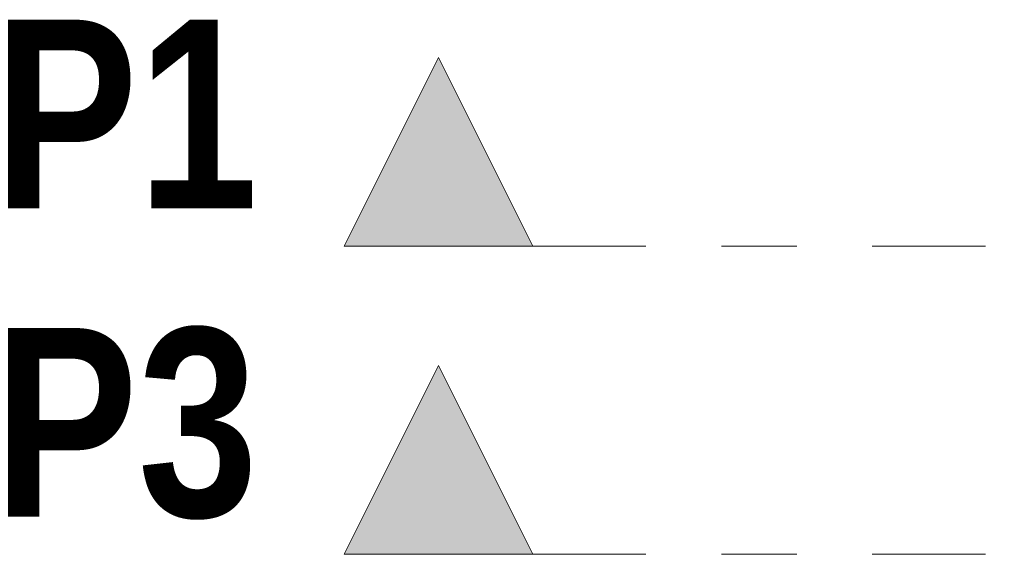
# Model space of a CAD drawing. Header units: metres. Extents: x -89 to 754, y -195 to 69.
# Tile 2 of 211: x -53.295 to -51.99, y 12.562 to 13.27. Entities that reach past the tile are written whole.
import ezdxf

# ---------------------------------------------------------------- set-up
doc = ezdxf.new("R2010")
doc.units = ezdxf.units.M
doc.header["$MEASUREMENT"] = 0
doc.linetypes.add('Schnittlinie', pattern=[0.3, 0.15, -0.075, 0, -0.075])
doc.layers.add('98 Schnitt Marker', color=7, linetype='Continuous')
doc.styles.add('ERSTELLTER_STIL_2', font='ARIALN.TTF')

msp = doc.modelspace()

# ---------------------------------------------------------------- hatches: boundary and pattern name
at = {"layer": '98 Schnitt Marker', "linetype": 'Continuous', "lineweight": 0, "true_color": 0x000000}
for points in [[(-52.8648, 12.9703), (-52.6148, 12.9703), (-52.7398, 13.2203)], [(-52.8648, 12.5621), (-52.6148, 12.5621), (-52.7398, 12.8121)]]:
    msp.add_hatch(color=18, dxfattribs=at).paths.add_polyline_path(points)

# ---------------------------------------------------------------- linework, layer by layer
at = {"layer": '98 Schnitt Marker', "color": 7, "linetype": 'Schnittlinie', "lineweight": 9}
for p, q in [((-52.6148, 12.9703), (-51.9898, 12.9703)), ((-52.6148, 12.5621), (-51.9898, 12.5621))]:
    msp.add_line(p, q, dxfattribs=at)
at = {"layer": '98 Schnitt Marker', "color": 7, "linetype": 'Continuous', "lineweight": 9, "flags": 128}
for points in [[(-52.8648, 12.9703), (-52.6148, 12.9703), (-52.7398, 13.2203)], [(-52.8648, 12.5621), (-52.6148, 12.5621), (-52.7398, 12.8121)]]:
    msp.add_lwpolyline(points, close=True, dxfattribs=at)

# ---------------------------------------------------------------- texts
at = {"layer": '98 Schnitt Marker', "color": 7, "lineweight": 9, "char_height": 0.25, "attachment_point": 7, "style": 'ERSTELLTER_STIL_2'}
for s, insert in [('\\A1;{\\pql;\\pt0;\\fArial Narrow|b1|i0|c0|p0;\\W1.000000;P1}', (-53.3292, 13.0203)), ('\\A1;{\\pql;\\pt0;\\fArial Narrow|b1|i0|c0|p0;\\W1.000000;P3}', (-53.3292, 12.6078))]:
    msp.add_mtext(s, dxfattribs=dict(at, insert=insert))

doc.saveas('drawing.dxf')
